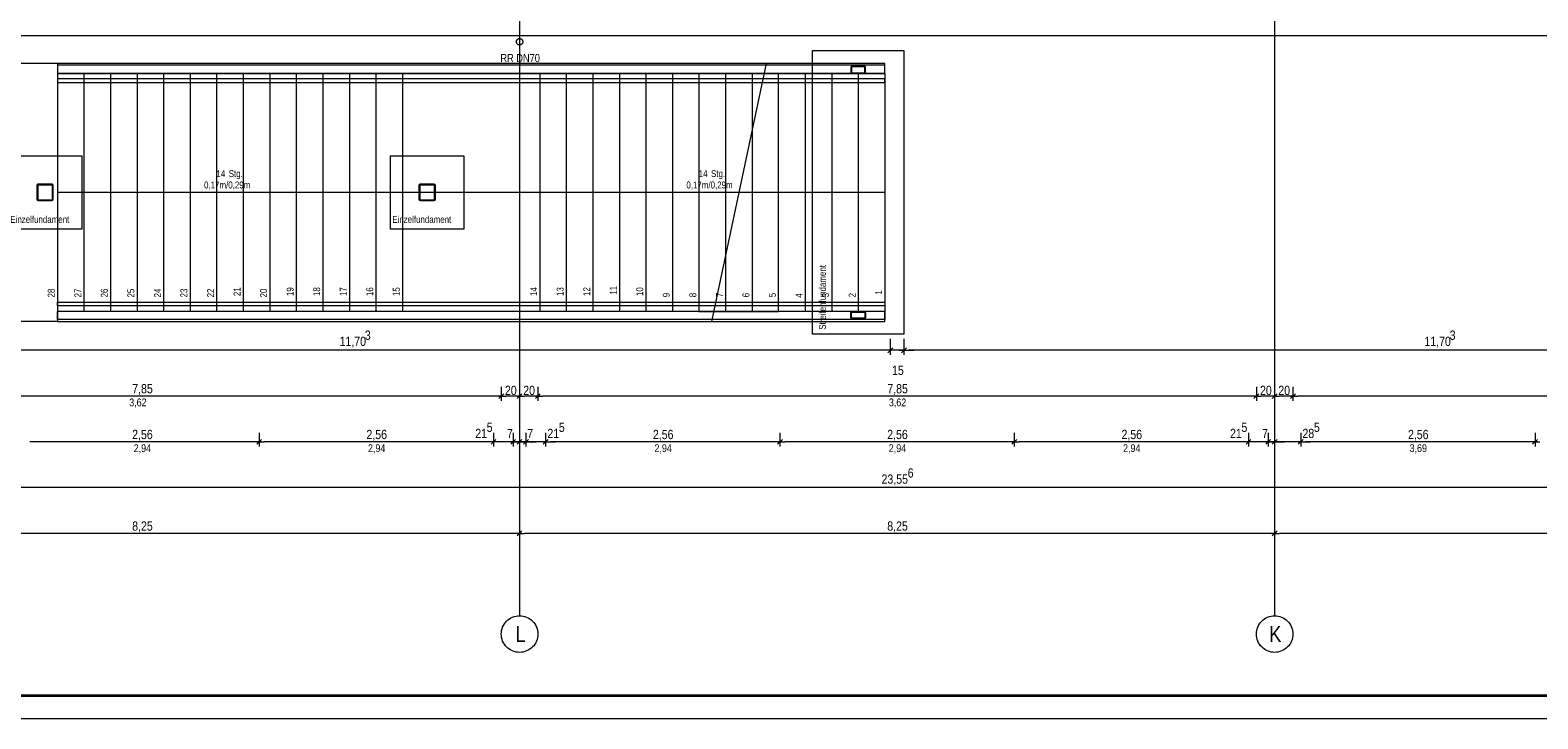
# Model space of a CAD drawing. Extents: x -620 to 300, y 62 to 1162.
# Tile 12 of 49: x -398 to -68, y 62 to 213. Entities that reach past the tile are written whole.
import ezdxf
from ezdxf.lldxf.tags import DXFTag

# ---------------------------------------------------------------- set-up
doc = ezdxf.new("R2010")
doc.units = 0
doc.layers.get('0').update_dxf_attribs({"lineweight": 13})
for name, color, linetype, lineweight, true_color in [('30 -33 Aussenwände- 7 Fassade_ Elemente', 7, 'Continuous', 9, 0x00aacc), ('30 -35 Decken- 2.2 Treppen Außen', 7, 'Continuous', 9, 0x009999), ('70 -72 Beschriftung- 1 Beschriftung allgemein', 7, 'Continuous', 9, 0xff6633), ('70 -76 Bemaßung- 2 Allgemein', 9, 'Continuous', 5, 0x808080)]:
    doc.layers.add(name, color=color, linetype=linetype, lineweight=lineweight, true_color=true_color)
for name, color, linetype, lineweight in [('40 -41 Abwasser_Wasser_Gas- 2 Wasser-1', 7, 'Continuous', 15), ('70 -71 Achsen- 1 Gebäudeachsen', 7, 'STRICHPUNKT2-A06G945V8I', 18), ('iwb_Plankopf Rahmen', 7, 'Continuous', 35), ('Keine-1', 7, 'Continuous', 15)]:
    doc.layers.add(name, color=color, linetype=linetype, lineweight=lineweight)
doc.styles.get("Standard").update_dxf_attribs({"font": 'ARIALN.TTF'})
tags = doc.linetypes.add('fein_strichliert-A06G945W8I', pattern=[4, 1, -2, 1]).pattern_tags.tags
tags[8:9] = [DXFTag(74, 4), DXFTag(75, 0), DXFTag(340, '0'), DXFTag(46, 0.0), DXFTag(50, 0.0), DXFTag(44, 0.0), DXFTag(45, 0.0)]
tags[6:7] = [DXFTag(74, 4), DXFTag(75, 0), DXFTag(340, '0'), DXFTag(46, 0.0), DXFTag(50, 0.0), DXFTag(44, 0.0), DXFTag(45, 0.0)]
tags[4:5] = [DXFTag(74, 4), DXFTag(75, 0), DXFTag(340, '0'), DXFTag(46, 0.0), DXFTag(50, 0.0), DXFTag(44, 0.0), DXFTag(45, 0.0)]
tags = doc.linetypes.add('STRICHPUNKT2-A06G945V8I', pattern=[12.7, 6.35, -3.175, 0, -3.175]).pattern_tags.tags
tags[10:11] = [DXFTag(74, 4), DXFTag(75, 0), DXFTag(340, '0'), DXFTag(46, 0.0), DXFTag(50, 0.0), DXFTag(44, 0.0), DXFTag(45, 0.0)]
tags[8:9] = [DXFTag(74, 4), DXFTag(75, 0), DXFTag(340, '0'), DXFTag(46, 0.0), DXFTag(50, 0.0), DXFTag(44, 0.0), DXFTag(45, 0.0)]
tags[6:7] = [DXFTag(74, 4), DXFTag(75, 0), DXFTag(340, '0'), DXFTag(46, 0.0), DXFTag(50, 0.0), DXFTag(44, 0.0), DXFTag(45, 0.0)]
tags[4:5] = [DXFTag(74, 4), DXFTag(75, 0), DXFTag(340, '0'), DXFTag(46, 0.0), DXFTag(50, 0.0), DXFTag(44, 0.0), DXFTag(45, 0.0)]

# ---------------------------------------------------------------- blocks, each defined once
blk = doc.blocks.new('Referenz-A06G945X8I')
at = {"layer": '30 -33 Aussenwände- 7 Fassade_ Elemente', "color": 0, "linetype": 'fein_strichliert-A06G945W8I', "lineweight": -2, "ltscale": 0.13}
for p, q in [((31.62, 211.65), (-447.78, 211.65)), ((-391.58, 205.65), (-401.58, 205.65)), ((-391.58, 149.25), (-451.58, 149.25))]:
    blk.add_line(p, q, dxfattribs=at)
at = {"layer": '30 -35 Decken- 2.2 Treppen Außen', "color": 0, "linetype": 'fein_strichliert-A06G945W8I', "lineweight": -2, "ltscale": 0.13}
for p, q in [((-391.58, 205.65), (-391.58, 203.45)), ((-236.69, 205.65), (-391.58, 205.65)), ((-391.58, 205.65), (-391.58, 149.25)), ((-391.58, 205.25), (-391.58, 203.45)), ((-236.77, 205.25), (-391.58, 205.25)), ((-236.69, 205.65), (-248.67, 149.25)), ((-391.58, 203.45), (-237.15, 203.45)), ((-385.78, 203.45), (-391.58, 203.45)), ((-237.41, 202.25), (-391.58, 202.25)), ((-391.58, 202.25), (-391.58, 201.45)), ((-391.58, 201.45), (-237.58, 201.45)), ((-385.78, 203.45), (-385.78, 151.45)), ((-379.98, 203.45), (-385.78, 203.45)), ((-374.18, 203.45), (-379.98, 203.45)), ((-379.98, 203.45), (-379.98, 151.45)), ((-374.18, 203.45), (-374.18, 151.45)), ((-368.38, 203.45), (-374.18, 203.45)), ((-362.58, 203.45), (-368.38, 203.45)), ((-368.38, 203.45), (-368.38, 151.45)), ((-356.78, 203.45), (-362.58, 203.45)), ((-362.58, 203.45), (-362.58, 151.45)), ((-356.78, 203.45), (-356.78, 151.45)), ((-350.98, 203.45), (-356.78, 203.45)), ((-350.98, 203.45), (-350.98, 151.45)), ((-345.18, 203.45), (-350.98, 203.45)), ((-345.18, 203.45), (-345.18, 151.45)), ((-339.38, 203.45), (-345.18, 203.45)), ((-333.58, 203.45), (-339.38, 203.45)), ((-339.38, 203.45), (-339.38, 151.45)), ((-327.78, 203.45), (-333.58, 203.45)), ((-333.58, 203.45), (-333.58, 151.45)), ((-327.78, 203.45), (-327.78, 151.45)), ((-321.98, 203.45), (-327.78, 203.45)), ((-316.18, 203.45), (-321.98, 203.45)), ((-321.98, 203.45), (-321.98, 151.45)), ((-286.18, 203.45), (-316.18, 203.45)), ((-316.18, 203.45), (-316.18, 151.45)), ((-286.18, 203.45), (-286.18, 151.45)), ((-280.38, 203.45), (-286.18, 203.45)), ((-280.38, 203.45), (-280.38, 151.45)), ((-274.58, 203.45), (-280.38, 203.45)), ((-274.58, 203.45), (-274.58, 151.45)), ((-268.78, 203.45), (-274.58, 203.45)), ((-262.98, 203.45), (-268.78, 203.45)), ((-268.78, 203.45), (-268.78, 151.45)), ((-262.98, 203.45), (-262.98, 151.45)), ((-257.18, 203.45), (-262.98, 203.45)), ((-257.18, 203.45), (-257.18, 151.45)), ((-251.38, 203.45), (-257.18, 203.45)), ((-251.38, 203.45), (-251.38, 151.45)), ((-245.58, 203.45), (-251.38, 203.45)), ((-239.78, 203.45), (-245.58, 203.45)), ((-245.58, 203.45), (-245.58, 163.81)), ((-239.78, 203.45), (-239.78, 191.1)), ((-237.15, 203.45), (-239.78, 203.45)), ((-242.68, 177.45), (-391.58, 177.45)), ((-391.58, 153.45), (-247.78, 153.45)), ((-391.58, 152.65), (-391.58, 153.45)), ((-247.95, 152.65), (-391.58, 152.65)), ((-385.78, 151.45), (-391.58, 151.45)), ((-391.58, 151.45), (-391.58, 149.25)), ((-248.21, 151.45), (-391.58, 151.45)), ((-391.58, 149.65), (-391.58, 151.45)), ((-248.59, 149.65), (-391.58, 149.65)), ((-391.58, 149.25), (-248.67, 149.25)), ((-379.98, 151.45), (-385.78, 151.45)), ((-374.18, 151.45), (-379.98, 151.45)), ((-368.38, 151.45), (-374.18, 151.45)), ((-362.58, 151.45), (-368.38, 151.45)), ((-356.78, 151.45), (-362.58, 151.45)), ((-350.98, 151.45), (-356.78, 151.45)), ((-345.18, 151.45), (-350.98, 151.45)), ((-339.38, 151.45), (-345.18, 151.45)), ((-333.58, 151.45), (-339.38, 151.45)), ((-327.78, 151.45), (-333.58, 151.45)), ((-321.98, 151.45), (-327.78, 151.45)), ((-316.18, 151.45), (-321.98, 151.45)), ((-286.18, 151.45), (-316.18, 151.45)), ((-280.38, 151.45), (-286.18, 151.45)), ((-274.58, 151.45), (-280.38, 151.45)), ((-268.78, 151.45), (-274.58, 151.45)), ((-262.98, 151.45), (-268.78, 151.45)), ((-257.18, 151.45), (-262.98, 151.45)), ((-251.38, 151.45), (-257.18, 151.45)), ((-251.38, 151.45), (-248.21, 151.45))]:
    blk.add_line(p, q, dxfattribs=at)
at = {"layer": '30 -35 Decken- 2.2 Treppen Außen', "color": 0, "linetype": 'Continuous', "lineweight": -2, "ltscale": 0.13}
for p, q in [((-236.69, 205.65), (-248.67, 149.25)), ((-210.78, 205.25), (-236.77, 205.25)), ((-210.78, 205.65), (-236.69, 205.65)), ((-210.78, 203.45), (-210.78, 205.65)), ((-210.78, 203.45), (-210.78, 205.25)), ((-237.58, 201.45), (-210.78, 201.45)), ((-210.78, 202.25), (-237.41, 202.25)), ((-237.15, 203.45), (-210.78, 203.45)), ((-233.98, 203.45), (-237.15, 203.45)), ((-233.98, 151.45), (-233.98, 203.45)), ((-228.18, 203.45), (-233.98, 203.45)), ((-222.38, 203.45), (-228.18, 203.45)), ((-228.18, 203.45), (-228.18, 151.45)), ((-216.58, 203.45), (-222.38, 203.45)), ((-222.38, 203.45), (-222.38, 151.45)), ((-210.78, 203.45), (-216.58, 203.45)), ((-216.58, 203.45), (-216.58, 151.45)), ((-210.78, 203.45), (-210.78, 151.45)), ((-210.78, 201.45), (-210.78, 202.25)), ((-239.78, 191.1), (-239.78, 151.45)), ((-210.78, 177.45), (-242.68, 177.45)), ((-245.58, 163.81), (-245.58, 151.45)), ((-210.78, 152.65), (-247.95, 152.65)), ((-247.78, 153.45), (-210.78, 153.45)), ((-210.78, 153.45), (-210.78, 152.65)), ((-248.67, 149.25), (-210.78, 149.25)), ((-210.78, 149.65), (-248.59, 149.65)), ((-210.78, 151.45), (-248.21, 151.45)), ((-248.21, 151.45), (-245.58, 151.45)), ((-245.58, 151.45), (-239.78, 151.45)), ((-239.78, 151.45), (-233.98, 151.45)), ((-228.18, 151.45), (-233.98, 151.45)), ((-222.38, 151.45), (-228.18, 151.45)), ((-216.58, 151.45), (-222.38, 151.45)), ((-210.78, 151.45), (-216.58, 151.45)), ((-210.78, 151.45), (-210.78, 149.65)), ((-210.78, 149.25), (-210.78, 151.45))]:
    blk.add_line(p, q, dxfattribs=at)
at = {"layer": '40 -41 Abwasser_Wasser_Gas- 2 Wasser-1', "color": 0, "linetype": 'Continuous', "lineweight": -2, "ltscale": 0.13}
for p, q in [((-291.11, 210.83), (-291.06, 210.88)), ((-291.06, 210.88), (-291.01, 210.93)), ((-291.01, 210.93), (-290.95, 210.96)), ((-290.95, 210.96), (-290.89, 211)), ((-290.89, 211), (-290.83, 211.02)), ((-290.83, 211.02), (-290.76, 211.05)), ((-290.76, 211.05), (-290.69, 211.06)), ((-290.69, 211.06), (-290.63, 211.07)), ((-290.63, 211.07), (-290.56, 211.07)), ((-290.56, 211.07), (-290.49, 211.06)), ((-290.49, 211.06), (-290.42, 211.05)), ((-290.42, 211.05), (-290.35, 211.03)), ((-290.35, 211.03), (-290.29, 211.01)), ((-290.29, 211.01), (-290.23, 210.98)), ((-290.23, 210.98), (-290.17, 210.94)), ((-290.17, 210.94), (-290.12, 210.9)), ((-290.12, 210.9), (-290.07, 210.85)), ((-291.28, 210.39), (-291.27, 210.46)), ((-291.28, 210.32), (-291.28, 210.39)), ((-291.27, 210.26), (-291.28, 210.32)), ((-291.27, 210.46), (-291.26, 210.53)), ((-291.26, 210.19), (-291.27, 210.26)), ((-291.26, 210.53), (-291.24, 210.59)), ((-291.23, 210.12), (-291.26, 210.19)), ((-291.24, 210.59), (-291.22, 210.66)), ((-291.21, 210.06), (-291.23, 210.12)), ((-291.22, 210.66), (-291.19, 210.72)), ((-291.17, 210), (-291.21, 210.06)), ((-291.19, 210.72), (-291.15, 210.78)), ((-291.13, 209.94), (-291.17, 210)), ((-291.15, 210.78), (-291.11, 210.83)), ((-291.09, 209.89), (-291.13, 209.94)), ((-291.04, 209.84), (-291.09, 209.89)), ((-290.99, 209.8), (-291.04, 209.84)), ((-290.93, 209.76), (-290.99, 209.8)), ((-290.87, 209.73), (-290.93, 209.76)), ((-290.8, 209.71), (-290.87, 209.73)), ((-290.74, 209.69), (-290.8, 209.71)), ((-290.67, 209.68), (-290.74, 209.69)), ((-290.6, 209.67), (-290.67, 209.68)), ((-290.53, 209.67), (-290.6, 209.67)), ((-290.47, 209.68), (-290.53, 209.67)), ((-290.4, 209.69), (-290.47, 209.68)), ((-290.33, 209.71), (-290.4, 209.69)), ((-290.27, 209.74), (-290.33, 209.71)), ((-290.21, 209.78), (-290.27, 209.74)), ((-290.15, 209.81), (-290.21, 209.78)), ((-290.1, 209.86), (-290.15, 209.81)), ((-290.05, 209.91), (-290.1, 209.86)), ((-290.07, 210.85), (-290.02, 210.8)), ((-290.01, 209.96), (-290.05, 209.91)), ((-290.02, 210.8), (-289.99, 210.74)), ((-289.97, 210.02), (-290.01, 209.96)), ((-289.99, 210.74), (-289.95, 210.68)), ((-289.94, 210.08), (-289.97, 210.02)), ((-289.95, 210.68), (-289.92, 210.62)), ((-289.92, 210.14), (-289.94, 210.08)), ((-289.92, 210.62), (-289.9, 210.55)), ((-289.9, 210.21), (-289.92, 210.14)), ((-289.9, 210.55), (-289.89, 210.48)), ((-289.89, 210.28), (-289.9, 210.21)), ((-289.89, 210.48), (-289.88, 210.42)), ((-289.88, 210.35), (-289.89, 210.28)), ((-289.88, 210.42), (-289.88, 210.35))]:
    blk.add_line(p, q, dxfattribs=at)
at = {"layer": '70 -71 Achsen- 1 Gebäudeachsen', "color": 0, "linetype": 'STRICHPUNKT2-A06G945V8I', "lineweight": -2, "ltscale": 0.13}
for p, q in [((-290.58, 1084.39), (-290.58, 84.95)), ((-125.58, 1084.39), (-125.58, 84.95))]:
    blk.add_line(p, q, dxfattribs=at)
at = {"layer": '70 -71 Achsen- 1 Gebäudeachsen', "color": 0, "linetype": 'Continuous', "lineweight": -2, "ltscale": 0.13}
for p, q in [((-294.41, 82.11), (-294.28, 82.48)), ((-294.28, 82.48), (-294.11, 82.84)), ((-294.11, 82.84), (-293.91, 83.18)), ((-293.91, 83.18), (-293.67, 83.49)), ((-293.67, 83.49), (-293.41, 83.78)), ((-293.41, 83.78), (-293.12, 84.05)), ((-293.12, 84.05), (-292.8, 84.28)), ((-292.8, 84.28), (-292.47, 84.48)), ((-292.47, 84.48), (-292.11, 84.65)), ((-292.11, 84.65), (-291.74, 84.78)), ((-291.74, 84.78), (-291.36, 84.88)), ((-291.36, 84.88), (-290.97, 84.93)), ((-290.97, 84.93), (-290.58, 84.95)), ((-290.58, 84.95), (-290.19, 84.93)), ((-290.19, 84.93), (-289.8, 84.88)), ((-289.8, 84.88), (-289.42, 84.78)), ((-289.42, 84.78), (-289.05, 84.65)), ((-289.05, 84.65), (-288.69, 84.48)), ((-288.69, 84.48), (-288.36, 84.28)), ((-288.36, 84.28), (-288.04, 84.05)), ((-288.04, 84.05), (-287.75, 83.78)), ((-287.75, 83.78), (-287.49, 83.49)), ((-287.49, 83.49), (-287.25, 83.18)), ((-287.25, 83.18), (-287.05, 82.84)), ((-287.05, 82.84), (-286.88, 82.48)), ((-286.88, 82.48), (-286.75, 82.11)), ((-129.41, 82.11), (-129.28, 82.48)), ((-129.28, 82.48), (-129.11, 82.84)), ((-129.11, 82.84), (-128.91, 83.18)), ((-128.91, 83.18), (-128.67, 83.49)), ((-128.67, 83.49), (-128.41, 83.78)), ((-128.41, 83.78), (-128.12, 84.05)), ((-128.12, 84.05), (-127.8, 84.28)), ((-127.8, 84.28), (-127.47, 84.48)), ((-127.47, 84.48), (-127.11, 84.65)), ((-127.11, 84.65), (-126.74, 84.78)), ((-126.74, 84.78), (-126.36, 84.88)), ((-126.36, 84.88), (-125.97, 84.93)), ((-125.97, 84.93), (-125.58, 84.95)), ((-125.58, 84.95), (-125.19, 84.93)), ((-125.19, 84.93), (-124.8, 84.88)), ((-124.8, 84.88), (-124.42, 84.78)), ((-124.42, 84.78), (-124.05, 84.65)), ((-124.05, 84.65), (-123.69, 84.48)), ((-123.69, 84.48), (-123.36, 84.28)), ((-123.36, 84.28), (-123.04, 84.05)), ((-123.04, 84.05), (-122.75, 83.78)), ((-122.75, 83.78), (-122.49, 83.49)), ((-122.49, 83.49), (-122.25, 83.18)), ((-122.25, 83.18), (-122.05, 82.84)), ((-122.05, 82.84), (-121.88, 82.48)), ((-121.88, 82.48), (-121.75, 82.11)), ((-294.58, 80.95), (-294.56, 81.35)), ((-294.56, 80.56), (-294.58, 80.95)), ((-294.56, 81.35), (-294.5, 81.73)), ((-294.5, 80.17), (-294.56, 80.56)), ((-294.5, 81.73), (-294.41, 82.11)), ((-294.41, 79.79), (-294.5, 80.17)), ((-294.28, 79.42), (-294.41, 79.79)), ((-294.11, 79.07), (-294.28, 79.42)), ((-286.88, 79.42), (-287.05, 79.07)), ((-286.75, 79.79), (-286.88, 79.42)), ((-286.75, 82.11), (-286.66, 81.73)), ((-286.66, 80.17), (-286.75, 79.79)), ((-286.66, 81.73), (-286.6, 81.35)), ((-286.6, 80.56), (-286.66, 80.17)), ((-286.6, 81.35), (-286.58, 80.95)), ((-286.58, 80.95), (-286.6, 80.56)), ((-129.58, 80.95), (-129.56, 81.35)), ((-129.56, 80.56), (-129.58, 80.95)), ((-129.56, 81.35), (-129.5, 81.73)), ((-129.5, 80.17), (-129.56, 80.56)), ((-129.5, 81.73), (-129.41, 82.11)), ((-129.41, 79.79), (-129.5, 80.17)), ((-129.28, 79.42), (-129.41, 79.79)), ((-129.11, 79.07), (-129.28, 79.42)), ((-121.88, 79.42), (-122.05, 79.07)), ((-121.75, 79.79), (-121.88, 79.42)), ((-121.75, 82.11), (-121.66, 81.73)), ((-121.66, 80.17), (-121.75, 79.79)), ((-121.66, 81.73), (-121.6, 81.35)), ((-121.6, 80.56), (-121.66, 80.17)), ((-121.6, 81.35), (-121.58, 80.95)), ((-121.58, 80.95), (-121.6, 80.56)), ((-293.91, 78.73), (-294.11, 79.07)), ((-293.67, 78.42), (-293.91, 78.73)), ((-293.41, 78.13), (-293.67, 78.42)), ((-293.12, 77.86), (-293.41, 78.13)), ((-292.8, 77.63), (-293.12, 77.86)), ((-292.47, 77.43), (-292.8, 77.63)), ((-292.11, 77.26), (-292.47, 77.43)), ((-291.74, 77.13), (-292.11, 77.26)), ((-291.36, 77.03), (-291.74, 77.13)), ((-290.97, 76.97), (-291.36, 77.03)), ((-290.58, 76.95), (-290.97, 76.97)), ((-290.19, 76.97), (-290.58, 76.95)), ((-289.8, 77.03), (-290.19, 76.97)), ((-289.42, 77.13), (-289.8, 77.03)), ((-289.05, 77.26), (-289.42, 77.13)), ((-288.69, 77.43), (-289.05, 77.26)), ((-288.36, 77.63), (-288.69, 77.43)), ((-288.04, 77.86), (-288.36, 77.63)), ((-287.75, 78.13), (-288.04, 77.86)), ((-287.49, 78.42), (-287.75, 78.13)), ((-287.25, 78.73), (-287.49, 78.42)), ((-287.05, 79.07), (-287.25, 78.73)), ((-128.91, 78.73), (-129.11, 79.07)), ((-128.67, 78.42), (-128.91, 78.73)), ((-128.41, 78.13), (-128.67, 78.42)), ((-128.12, 77.86), (-128.41, 78.13)), ((-127.8, 77.63), (-128.12, 77.86)), ((-127.47, 77.43), (-127.8, 77.63)), ((-127.11, 77.26), (-127.47, 77.43)), ((-126.74, 77.13), (-127.11, 77.26)), ((-126.36, 77.03), (-126.74, 77.13)), ((-125.97, 76.97), (-126.36, 77.03)), ((-125.58, 76.95), (-125.97, 76.97)), ((-125.19, 76.97), (-125.58, 76.95)), ((-124.8, 77.03), (-125.19, 76.97)), ((-124.42, 77.13), (-124.8, 77.03)), ((-124.05, 77.26), (-124.42, 77.13)), ((-123.69, 77.43), (-124.05, 77.26)), ((-123.36, 77.63), (-123.69, 77.43)), ((-123.04, 77.86), (-123.36, 77.63)), ((-122.75, 78.13), (-123.04, 77.86)), ((-122.49, 78.42), (-122.75, 78.13)), ((-122.25, 78.73), (-122.49, 78.42)), ((-122.05, 79.07), (-122.25, 78.73))]:
    blk.add_line(p, q, dxfattribs=at)
at = {"layer": '70 -76 Bemaßung- 2 Allgemein', "color": 0, "linetype": 'Continuous', "lineweight": -2, "ltscale": 0.13}
for p, q in [((-209.58, 145.45), (-209.58, 141.95)), ((-209.58, 145.45), (-209.58, 141.95)), ((-206.58, 145.45), (-206.58, 141.95)), ((-206.58, 145.45), (-206.58, 141.95)), ((-210.64, 142.95), (-442.58, 142.95)), ((-210.64, 142.95), (-211.7, 142.95)), ((-208.58, 142.95), (-210.64, 142.95)), ((-208.58, 142.95), (-210.64, 142.95)), ((-209.05, 143.48), (-210.11, 142.42)), ((-209.05, 143.48), (-210.11, 142.42)), ((-206.58, 142.95), (-209.58, 142.95)), ((-207.58, 142.95), (-205.52, 142.95)), ((-207.58, 142.95), (-205.52, 142.95)), ((-207.11, 142.42), (-206.05, 143.48)), ((-207.11, 142.42), (-206.05, 143.48)), ((-205.52, 142.95), (-204.46, 142.95)), ((26.42, 142.95), (-205.52, 142.95)), ((-295.64, 132.95), (-450.52, 132.95)), ((-294.08, 132.95), (-295.64, 132.95)), ((-295.11, 132.42), (-294.05, 133.48)), ((-294.05, 133.48), (-295.11, 132.42)), ((-295.08, 132.95), (-293.52, 132.95)), ((-294.58, 134.95), (-294.58, 131.95)), ((-294.58, 134.95), (-294.58, 131.95)), ((-291.64, 132.95), (-293.52, 132.95)), ((-290.08, 132.95), (-291.64, 132.95)), ((-290.05, 133.48), (-291.11, 132.42)), ((-291.11, 132.42), (-290.05, 133.48)), ((-291.08, 132.95), (-289.52, 132.95)), ((-290.58, 134.95), (-290.58, 131.95)), ((-290.58, 134.95), (-290.58, 131.95)), ((-287.64, 132.95), (-289.52, 132.95)), ((-286.08, 132.95), (-287.64, 132.95)), ((-287.11, 132.42), (-286.05, 133.48)), ((-286.05, 133.48), (-287.11, 132.42)), ((-287.08, 132.95), (-285.52, 132.95)), ((-286.58, 134.95), (-286.58, 131.95)), ((-286.58, 134.95), (-286.58, 131.95)), ((-130.64, 132.95), (-285.52, 132.95)), ((-129.08, 132.95), (-130.64, 132.95)), ((-129.05, 133.48), (-130.11, 132.42)), ((-130.11, 132.42), (-129.05, 133.48)), ((-130.08, 132.95), (-128.52, 132.95)), ((-129.58, 134.95), (-129.58, 131.95)), ((-129.58, 134.95), (-129.58, 131.95)), ((-126.64, 132.95), (-128.52, 132.95)), ((-125.08, 132.95), (-126.64, 132.95)), ((-125.05, 133.48), (-126.11, 132.42)), ((-126.11, 132.42), (-125.05, 133.48)), ((-126.08, 132.95), (-124.52, 132.95)), ((-125.58, 134.95), (-125.58, 131.95)), ((-125.58, 134.95), (-125.58, 131.95)), ((-122.64, 132.95), (-124.52, 132.95)), ((-121.08, 132.95), (-122.64, 132.95)), ((-122.11, 132.42), (-121.05, 133.48)), ((-121.05, 133.48), (-122.11, 132.42)), ((-122.08, 132.95), (-120.52, 132.95)), ((-121.58, 134.95), (-121.58, 131.95)), ((-121.58, 134.95), (-121.58, 131.95)), ((34.36, 132.95), (-120.52, 132.95)), ((-348.54, 122.95), (-397.62, 122.95)), ((-346.98, 122.95), (-348.54, 122.95)), ((-346.95, 123.48), (-348.01, 122.42)), ((-348.01, 122.42), (-346.95, 123.48)), ((-347.98, 122.95), (-346.42, 122.95)), ((-347.48, 124.95), (-347.48, 121.95)), ((-347.48, 124.95), (-347.48, 121.95)), ((-297.34, 122.95), (-346.42, 122.95)), ((-297.34, 122.95), (-298.4, 122.95)), ((-295.78, 122.95), (-297.34, 122.95)), ((-295.78, 122.95), (-297.34, 122.95)), ((-295.75, 123.48), (-296.81, 122.42)), ((-295.75, 123.48), (-296.81, 122.42)), ((-296.28, 124.95), (-296.28, 121.95)), ((-296.28, 124.95), (-296.28, 121.95)), ((-291.98, 122.95), (-296.28, 122.95)), ((-293.04, 122.95), (-294.1, 122.95)), ((-291.48, 122.95), (-293.04, 122.95)), ((-291.64, 122.95), (-292.7, 122.95)), ((-291.45, 123.48), (-292.51, 122.42)), ((-292.51, 122.42), (-291.45, 123.48)), ((-292.48, 122.95), (-290.92, 122.95)), ((-291.98, 124.95), (-291.98, 121.95)), ((-291.98, 124.95), (-291.98, 121.95)), ((-290.58, 122.95), (-291.98, 122.95)), ((-290.08, 122.95), (-291.64, 122.95)), ((-290.24, 122.95), (-291.3, 122.95)), ((-291.11, 122.42), (-290.05, 123.48)), ((-290.05, 123.48), (-291.11, 122.42)), ((-291.08, 122.95), (-289.52, 122.95)), ((-290.92, 122.95), (-289.86, 122.95)), ((-290.58, 124.95), (-290.58, 121.95)), ((-290.58, 124.95), (-290.58, 121.95)), ((-289.18, 122.95), (-290.58, 122.95)), ((-288.68, 122.95), (-290.24, 122.95)), ((-288.65, 123.48), (-289.71, 122.42)), ((-289.71, 122.42), (-288.65, 123.48)), ((-289.68, 122.95), (-288.12, 122.95)), ((-289.52, 122.95), (-288.46, 122.95)), ((-289.18, 124.95), (-289.18, 121.95)), ((-289.18, 124.95), (-289.18, 121.95)), ((-284.88, 122.95), (-289.18, 122.95)), ((-288.12, 122.95), (-287.06, 122.95)), ((-285.41, 122.42), (-284.35, 123.48)), ((-285.41, 122.42), (-284.35, 123.48)), ((-285.38, 122.95), (-283.82, 122.95)), ((-285.38, 122.95), (-283.82, 122.95)), ((-284.88, 124.95), (-284.88, 121.95)), ((-284.88, 124.95), (-284.88, 121.95)), ((-283.82, 122.95), (-282.76, 122.95)), ((-234.74, 122.95), (-283.82, 122.95)), ((-233.18, 122.95), (-234.74, 122.95)), ((-233.15, 123.48), (-234.21, 122.42)), ((-234.21, 122.42), (-233.15, 123.48)), ((-234.18, 122.95), (-232.62, 122.95)), ((-233.68, 124.95), (-233.68, 121.95)), ((-233.68, 124.95), (-233.68, 121.95)), ((-183.54, 122.95), (-232.62, 122.95)), ((-181.98, 122.95), (-183.54, 122.95)), ((-183.01, 122.42), (-181.95, 123.48)), ((-181.95, 123.48), (-183.01, 122.42)), ((-182.98, 122.95), (-181.42, 122.95)), ((-182.48, 124.95), (-182.48, 121.95)), ((-182.48, 124.95), (-182.48, 121.95)), ((-132.34, 122.95), (-181.42, 122.95)), ((-132.34, 122.95), (-133.4, 122.95)), ((-130.78, 122.95), (-132.34, 122.95)), ((-130.78, 122.95), (-132.34, 122.95)), ((-130.75, 123.48), (-131.81, 122.42)), ((-130.75, 123.48), (-131.81, 122.42)), ((-131.28, 124.95), (-131.28, 121.95)), ((-131.28, 124.95), (-131.28, 121.95)), ((-126.98, 122.95), (-131.28, 122.95)), ((-128.04, 122.95), (-129.1, 122.95)), ((-126.48, 122.95), (-128.04, 122.95)), ((-126.64, 122.95), (-127.7, 122.95)), ((-127.51, 122.42), (-126.45, 123.48)), ((-126.45, 123.48), (-127.51, 122.42)), ((-127.48, 122.95), (-125.92, 122.95)), ((-126.98, 124.95), (-126.98, 121.95)), ((-126.98, 124.95), (-126.98, 121.95)), ((-125.58, 122.95), (-126.98, 122.95)), ((-125.08, 122.95), (-126.64, 122.95)), ((-126.11, 122.42), (-125.05, 123.48)), ((-125.05, 123.48), (-126.11, 122.42)), ((-126.08, 122.95), (-124.52, 122.95)), ((-125.92, 122.95), (-124.86, 122.95)), ((-125.58, 124.95), (-125.58, 121.95)), ((-125.58, 124.95), (-125.58, 121.95)), ((-119.88, 122.95), (-125.58, 122.95)), ((-124.52, 122.95), (-123.46, 122.95)), ((-120.41, 122.42), (-119.35, 123.48)), ((-120.41, 122.42), (-119.35, 123.48)), ((-120.38, 122.95), (-118.82, 122.95)), ((-120.38, 122.95), (-118.82, 122.95)), ((-119.88, 124.95), (-119.88, 121.95)), ((-119.88, 124.95), (-119.88, 121.95)), ((-69.74, 122.95), (-118.82, 122.95)), ((-118.82, 122.95), (-117.76, 122.95)), ((-68.18, 122.95), (-69.74, 122.95)), ((-69.21, 122.42), (-68.15, 123.48)), ((-68.15, 123.48), (-69.21, 122.42)), ((-69.18, 122.95), (-67.62, 122.95)), ((-68.68, 124.95), (-68.68, 121.95)), ((-68.68, 124.95), (-68.68, 121.95)), ((26.42, 112.95), (-442.58, 112.95)), ((-291.64, 102.95), (-454.52, 102.95)), ((-290.08, 102.95), (-291.64, 102.95)), ((-290.05, 103.48), (-291.11, 102.42)), ((-291.11, 102.42), (-290.05, 103.48)), ((-291.08, 102.95), (-289.52, 102.95)), ((-290.58, 104.95), (-290.58, 101.95)), ((-290.58, 104.95), (-290.58, 101.95)), ((-126.64, 102.95), (-289.52, 102.95)), ((-125.08, 102.95), (-126.64, 102.95)), ((-125.05, 103.48), (-126.11, 102.42)), ((-126.11, 102.42), (-125.05, 103.48)), ((-126.08, 102.95), (-124.52, 102.95)), ((-125.58, 104.95), (-125.58, 101.95)), ((-125.58, 104.95), (-125.58, 101.95)), ((38.36, 102.95), (-124.52, 102.95))]:
    blk.add_line(p, q, dxfattribs=at)
at = {"layer": 'Keine-1', "color": 0, "linetype": 'fein_strichliert-A06G945W8I', "lineweight": -2, "ltscale": 0.13}
for p, q in [((-226.58, 208.45), (-206.58, 208.45)), ((-226.58, 146.45), (-226.58, 208.45)), ((-206.58, 208.45), (-206.58, 146.45)), ((-218.18, 204.85), (-218.18, 203.65)), ((-218.02, 204.85), (-218.02, 203.65)), ((-215.18, 205.05), (-217.98, 205.05)), ((-215.18, 204.89), (-217.98, 204.89)), ((-215.14, 203.65), (-215.14, 204.85)), ((-214.98, 203.65), (-214.98, 204.85)), ((-217.98, 203.61), (-215.18, 203.61)), ((-217.98, 203.45), (-215.18, 203.45)), ((-402.23, 185.45), (-386.23, 185.45)), ((-386.23, 185.45), (-386.23, 169.45)), ((-318.76, 185.45), (-302.76, 185.45)), ((-318.76, 169.45), (-318.76, 185.45)), ((-302.76, 185.45), (-302.76, 169.45)), ((-386.23, 169.45), (-402.23, 169.45)), ((-302.76, 169.45), (-318.76, 169.45)), ((-218.18, 150.05), (-218.18, 151.25)), ((-218.02, 150.05), (-218.02, 151.25)), ((-217.98, 151.45), (-215.18, 151.45)), ((-217.98, 151.29), (-215.18, 151.29)), ((-215.18, 150.01), (-217.98, 150.01)), ((-215.18, 149.85), (-217.98, 149.85)), ((-215.14, 151.25), (-215.14, 150.05)), ((-214.98, 151.25), (-214.98, 150.05)), ((-206.58, 146.45), (-226.58, 146.45))]:
    blk.add_line(p, q, dxfattribs=at)
at = {"layer": 'Keine-1', "color": 0, "lineweight": -2}
for p, q in [((-396.07, 179), (-396.07, 175.9)), ((-395.87, 179), (-395.87, 175.9)), ((-392.72, 179.25), (-395.82, 179.25)), ((-392.72, 179.05), (-395.82, 179.05)), ((-392.67, 175.9), (-392.67, 179)), ((-392.47, 175.9), (-392.47, 179)), ((-312.58, 179), (-312.58, 175.9)), ((-312.38, 179), (-312.38, 175.9)), ((-309.23, 179.25), (-312.33, 179.25)), ((-309.23, 179.05), (-312.33, 179.05)), ((-309.18, 175.9), (-309.18, 179)), ((-308.98, 175.9), (-308.98, 179)), ((-395.82, 175.85), (-392.72, 175.85)), ((-395.82, 175.65), (-392.72, 175.65)), ((-312.33, 175.85), (-309.23, 175.85)), ((-312.33, 175.65), (-309.23, 175.65))]:
    blk.add_line(p, q, dxfattribs=at)
at = {"layer": 'Keine-1', "color": 0, "linetype": 'fein_strichliert-A06G945W8I', "lineweight": -2, "ltscale": 0.13}
for centre, major_axis in [((-217.98, 204.85), (0, 0.2)), ((-217.98, 204.85), (0, 0.04)), ((-215.18, 204.85), (0.2, 0)), ((-215.18, 204.85), (0.04, 0)), ((-217.98, 203.65), (-0.2, 0)), ((-217.98, 203.65), (-0.04, 0)), ((-215.18, 203.65), (0, -0.2)), ((-215.18, 203.65), (0, -0.04)), ((-217.98, 151.25), (0, 0.2)), ((-217.98, 150.05), (-0.2, 0)), ((-217.98, 151.25), (0, 0.04)), ((-217.98, 150.05), (-0.04, 0)), ((-215.18, 151.25), (0.2, 0)), ((-215.18, 151.25), (0.04, 0)), ((-215.18, 150.05), (0, -0.2)), ((-215.18, 150.05), (0, -0.04))]:
    blk.add_ellipse(centre, major_axis=major_axis, ratio=1, start_param=0, end_param=1.570796, dxfattribs=at)
at = {"layer": 'Keine-1', "color": 0, "lineweight": -2}
for centre, major_axis in [((-395.82, 179), (0, 0.25)), ((-395.82, 179), (0, 0.05)), ((-392.72, 179), (0.25, 0)), ((-392.72, 179), (0.05, 0)), ((-312.33, 179), (0, 0.25)), ((-312.33, 179), (0, 0.05)), ((-309.23, 179), (0.25, 0)), ((-309.23, 179), (0.05, 0)), ((-395.82, 175.9), (-0.25, 0)), ((-395.82, 175.9), (-0.05, 0)), ((-392.72, 175.9), (0, -0.25)), ((-392.72, 175.9), (0, -0.05)), ((-312.33, 175.9), (-0.25, 0)), ((-312.33, 175.9), (-0.05, 0)), ((-309.23, 175.9), (0, -0.25)), ((-309.23, 175.9), (0, -0.05))]:
    blk.add_ellipse(centre, major_axis=major_axis, ratio=1, start_param=0, end_param=1.570796, dxfattribs=at)
at = {"layer": '30 -35 Decken- 2.2 Treppen Außen', "color": 0, "linetype": 'ByBlock', "lineweight": -2, "ltscale": 0.13, "char_height": 1.5103, "attachment_point": 1}
for s, insert, rotation in [('{\\fArial Narrow;14}', (-356.83, 182.31), 0.001), ('{\\fArial Narrow;Stg.}', (-354.14, 182.31), 0.001), ('{\\fArial Narrow;14}', (-251.43, 182.31), 0.001), ('{\\fArial Narrow;Stg.}', (-248.74, 182.31), 0.001), ('{\\fArial Narrow;0,17m/0,29m}', (-359.52, 179.83), 0.001), ('{\\fArial Narrow;0,17m/0,29m}', (-254.12, 179.83), 0.001), ('{\\fArial Narrow;28}', (-393.68, 154.5), 90.001), ('{\\fArial Narrow;27}', (-387.86, 154.51), 90.001), ('{\\fArial Narrow;26}', (-382.08, 154.51), 90.001), ('{\\fArial Narrow;25}', (-376.28, 154.49), 90.001), ('{\\fArial Narrow;24}', (-370.46, 154.51), 90.001), ('{\\fArial Narrow;23}', (-364.68, 154.51), 90.001), ('{\\fArial Narrow;22}', (-358.86, 154.52), 90.001), ('{\\fArial Narrow;21}', (-353.06, 154.8), 90.001), ('{\\fArial Narrow;20}', (-347.28, 154.51), 90.001), ('{\\fArial Narrow;19}', (-341.48, 154.81), 90.001), ('{\\fArial Narrow;18}', (-335.68, 154.81), 90.001), ('{\\fArial Narrow;17}', (-329.86, 154.81), 90.001), ('{\\fArial Narrow;16}', (-324.08, 154.81), 90.001), ('{\\fArial Narrow;15}', (-318.28, 154.8), 90.001), ('{\\fArial Narrow;14}', (-288.26, 154.82), 90.001), ('{\\fArial Narrow;13}', (-282.48, 154.81), 90.001), ('{\\fArial Narrow;12}', (-276.66, 154.83), 90.001), ('{\\fArial Narrow;11}', (-270.86, 155.1), 90.001), ('{\\fArial Narrow;10}', (-265.08, 154.82), 90.001), ('{\\fArial Narrow;9}', (-259.28, 154.55), 90.001), ('{\\fArial Narrow;8}', (-253.48, 154.55), 90.001), ('{\\fArial Narrow;7}', (-247.66, 154.57), 90.001), ('{\\fArial Narrow;6}', (-241.88, 154.54), 90.001), ('{\\fArial Narrow;5}', (-236.08, 154.54), 90.001), ('{\\fArial Narrow;4}', (-230.26, 154.44), 90.001), ('{\\fArial Narrow;3}', (-224.48, 154.55), 90.001), ('{\\fArial Narrow;2}', (-218.66, 154.52), 90.001), ('{\\fArial Narrow;1}', (-212.86, 155.1), 90.001)]:
    blk.add_mtext(s, dxfattribs=dict(at, insert=insert, rotation=rotation))
at = {"layer": '70 -71 Achsen- 1 Gebäudeachsen', "color": 0, "linetype": 'Continuous', "lineweight": -2, "ltscale": 0.13, "char_height": 3.5241, "attachment_point": 1}
for s, insert in [('{\\fArial Narrow;L}', (-291.48, 82.72)), ('{\\fArial Narrow;K}', (-126.78, 82.72))]:
    blk.add_mtext(s, dxfattribs=dict(at, insert=insert))
at = {"layer": '70 -72 Beschriftung- 1 Beschriftung allgemein', "color": 0, "linetype": 'Continuous', "lineweight": -2, "ltscale": 0.13, "insert": (-294.77, 207.69), "char_height": 1.7621, "attachment_point": 1}
blk.add_mtext('{\\fArial Narrow;RR DN70}', dxfattribs=at)
at = {"layer": '70 -76 Bemaßung- 2 Allgemein', "color": 0, "linetype": 'Continuous', "lineweight": -2, "ltscale": 0.13, "attachment_point": 1}
for s, insert, char_height in [('{\\fArial Narrow;11,70}', (-329.91, 145.92), 2.0138), ('{\\fArial Narrow;3}', (-324.39, 147.26), 2.0138), ('{\\fArial Narrow;11,70}', (-92.85, 145.92), 2.0138), ('{\\fArial Narrow;3}', (-87.33, 147.26), 2.0138), ('{\\fArial Narrow;15}', (-209.19, 139.59), 2.0138), ('{\\fArial Narrow;7,85}', (-375.22, 135.57), 2.0138), ('{\\fArial Narrow;20}', (-293.78, 135.2), 2.0138), ('{\\fArial Narrow;20}', (-289.78, 135.2), 2.0138), ('{\\fArial Narrow;7,85}', (-210.22, 135.57), 2.0138), ('{\\fArial Narrow;20}', (-128.78, 135.2), 2.0138), ('{\\fArial Narrow;20}', (-124.78, 135.2), 2.0138), ('{\\fArial Narrow;3,62}', (-375.88, 132.42), 1.7), ('{\\fArial Narrow;3,62}', (-209.88, 132.42), 1.7), ('{\\fArial Narrow;2,56}', (-375.24, 125.57), 2.0138), ('{\\fArial Narrow;2,56}', (-324.04, 125.57), 2.0138), ('{\\fArial Narrow;21}', (-300.26, 125.8), 2.0138), ('{\\fArial Narrow;5}', (-297.76, 127.14), 2.0138), ('{\\fArial Narrow;7}', (-293.33, 125.78), 2.0138), ('{\\fArial Narrow;7}', (-288.9, 125.78), 2.0138), ('{\\fArial Narrow;21}', (-284.5, 125.8), 2.0138), ('{\\fArial Narrow;5}', (-282, 127.14), 2.0138), ('{\\fArial Narrow;2,56}', (-261.44, 125.57), 2.0138), ('{\\fArial Narrow;2,56}', (-210.24, 125.57), 2.0138), ('{\\fArial Narrow;2,56}', (-159.04, 125.57), 2.0138), ('{\\fArial Narrow;21}', (-135.33, 125.8), 2.0138), ('{\\fArial Narrow;5}', (-132.83, 127.14), 2.0138), ('{\\fArial Narrow;7}', (-128.33, 125.78), 2.0138), ('{\\fArial Narrow;28}', (-119.5, 125.8), 2.0138), ('{\\fArial Narrow;5}', (-117, 127.14), 2.0138), ('{\\fArial Narrow;2,56}', (-96.44, 125.57), 2.0138), ('{\\fArial Narrow;2,94}', (-374.9, 122.42), 1.7), ('{\\fArial Narrow;2,94}', (-323.7, 122.42), 1.7), ('{\\fArial Narrow;2,94}', (-261.1, 122.42), 1.7), ('{\\fArial Narrow;2,94}', (-209.9, 122.42), 1.7), ('{\\fArial Narrow;2,94}', (-158.7, 122.42), 1.7), ('{\\fArial Narrow;3,69}', (-96.09, 122.42), 1.7), ('{\\fArial Narrow;23,55}', (-211.48, 115.82), 2.0138), ('{\\fArial Narrow;6}', (-205.77, 117.16), 2.0138), ('{\\fArial Narrow;8,25}', (-375.23, 105.57), 2.0138), ('{\\fArial Narrow;8,25}', (-210.23, 105.57), 2.0138)]:
    blk.add_mtext(s, dxfattribs=dict(at, insert=insert, char_height=char_height))
at = {"layer": 'Keine-1', "color": 0, "linetype": 'Continuous', "lineweight": -2, "ltscale": 0.13, "char_height": 1.5103, "attachment_point": 1}
for insert in [(-401.87, 172.31), (-318.4, 172.31)]:
    blk.add_mtext('{\\fArial Narrow;Einzelfundament}', dxfattribs=dict(at, insert=insert))
at = {"layer": 'Keine-1', "color": 0, "linetype": 'Continuous', "lineweight": -2, "ltscale": 0.13, "insert": (-225.15, 147.45), "char_height": 1.5103, "attachment_point": 1, "rotation": 90}
blk.add_mtext('{\\fArial Narrow;Streifenfundament}', dxfattribs=at)

msp = doc.modelspace()

# ---------------------------------------------------------------- linework, layer by layer
at = {"layer": 'iwb_Plankopf Rahmen', "color": 8, "lineweight": 13, "ltscale": 0.13, "true_color": 0x808080}
msp.add_lwpolyline([(300.35, 62.43), (-619.65, 62.43), (-619.65, 1162.43), (300.35, 1162.43), (300.35, 62.43)], close=True, dxfattribs=at)
at = {"layer": 'iwb_Plankopf Rahmen', "ltscale": 0.35}
msp.add_lwpolyline([(-599.65, 67.43), (-599.65, 1157.43), (295.35, 1157.43), (295.35, 67.43), (-599.65, 67.43)], close=True, dxfattribs=at)

# ---------------------------------------------------------------- block references
at = {"color": 8, "lineweight": 13, "ltscale": 0.13, "true_color": 0x808080}
msp.add_blockref('Referenz-A06G945X8I', (0, 0), dxfattribs=at)

doc.saveas('drawing.dxf')
